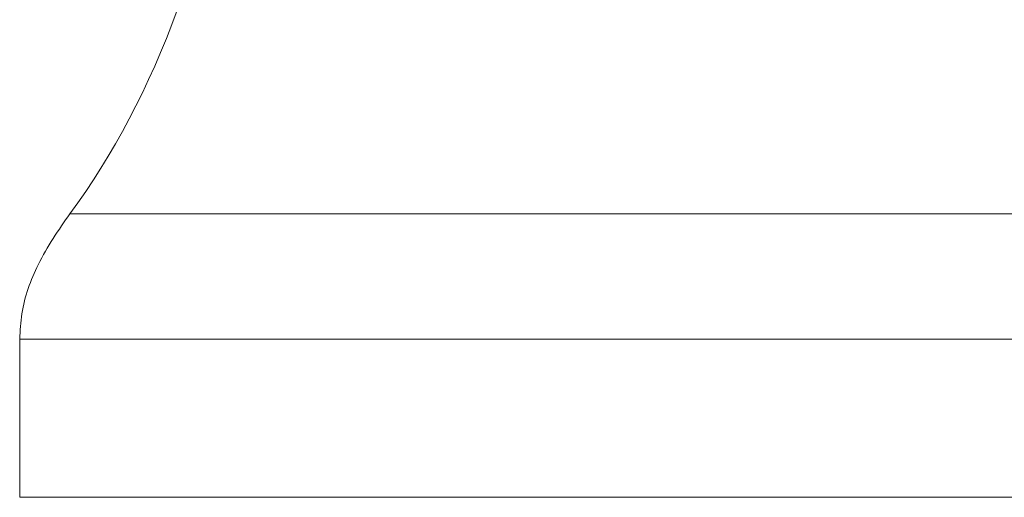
# Model space of a CAD drawing. Header units: millimetres. Extents: x 21 to 338, y 371 to 485.
# Tile 5 of 53: x 242 to 254, y 399 to 405. Entities that reach past the tile are written whole.
import ezdxf

# ---------------------------------------------------------------- set-up
doc = ezdxf.new("R2010")
doc.units = ezdxf.units.MM
doc.layers.add('OUT', color=3, linetype='Continuous')

msp = doc.modelspace()

# ---------------------------------------------------------------- linework, layer by layer
at = {"layer": 'OUT', "color": 0, "linetype": 'Continuous', "lineweight": 15}
for p, q in [((242.847, 402.524), (281.129, 402.524)), ((281.728, 401.024), (242.249, 401.024)), ((242.249, 399.133), (242.249, 401.024)), ((281.728, 399.133), (242.249, 399.133))]:
    msp.add_line(p, q, dxfattribs=at)
msp.add_ellipse((239.488, 410.067), major_axis=(0, 9.526), ratio=0.57735, start_param=3.798558, end_param=5.170805, dxfattribs=at)
msp.add_open_spline([(242.847, 402.524), (242.713, 402.329), (242.468, 401.974), (242.271, 401.437), (242.254, 401.126), (242.249, 401.024)], degree=3, knots=[0, 0, 0, 0, 0.450873, 0.820339, 1, 1, 1, 1], dxfattribs=at)

doc.saveas('drawing.dxf')
